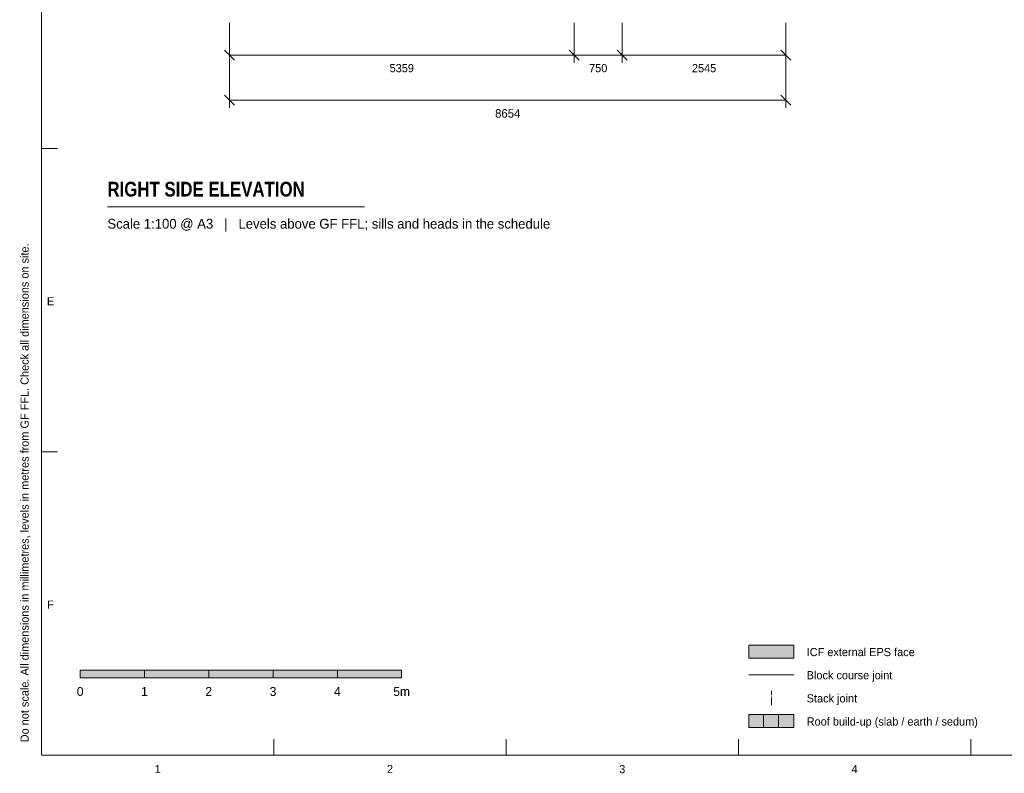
# Model space of a CAD drawing. Header units: millimetres. Extents: x 17 to 413, y 4 to 292.
# Tile 1 of 73: x 17 to 170, y 4 to 121. Entities that reach past the tile are written whole.
import ezdxf
from ezdxf.enums import TextEntityAlignment as Align

# ---------------------------------------------------------------- set-up
doc = ezdxf.new("R2010")
doc.units = ezdxf.units.MM
doc.linetypes.add('DASHED', pattern=[1.524, 1.27, -0.254])
for name, color, linetype in [('FILL-C_B2D199', 7, 'Continuous'), ('FILL-C_CCB294', 7, 'Continuous'), ('FILL-EPS', 7, 'Continuous'), ('FILL-INK', 7, 'Continuous'), ('FILL-LIGHT', 7, 'Continuous'), ('FILL-WHITE', 7, 'Continuous'), ('LINE-C_2E8C94', 7, 'Continuous'), ('LINE-C_337880', 7, 'Continuous'), ('LINE-INK', 7, 'Continuous'), ('LINE-STEEL_GREY', 7, 'Continuous'), ('LINE-TEAL_DK-DASH', 7, 'DASHED'), ('TEXT-INK', 7, 'Continuous'), ('TEXT-STEEL_GREY', 7, 'Continuous')]:
    doc.layers.add(name, color=color, linetype=linetype)
doc.styles.add('OpenSansCondensed-Bold', font='OpenSansCondensed-Bold.ttf')

msp = doc.modelspace()

# ---------------------------------------------------------------- hatches: boundary and pattern name
at = {"layer": 'FILL-C_B2D199', "true_color": 0xb2d199}
h = msp.add_hatch(color=253, dxfattribs=at)
h.dxf.hatch_style = 1
h.paths.add_polyline_path([(134.6, 11.3), (137, 11.3), (137, 13.3), (134.6, 13.3)])
at = {"layer": 'FILL-C_CCB294', "true_color": 0xccb294}
h = msp.add_hatch(color=253, dxfattribs=at)
h.dxf.hatch_style = 1
h.paths.add_polyline_path([(132.3, 11.3), (134.6, 11.3), (134.6, 13.3), (132.3, 13.3)])
at = {"layer": 'FILL-EPS', "true_color": 0xccffff}
h = msp.add_hatch(color=7, dxfattribs=at)
h.dxf.hatch_style = 1
h.paths.add_polyline_path([(130, 22.1), (137, 22.1), (137, 24.1), (130, 24.1)])
at = {"layer": 'FILL-INK', "true_color": 0x14141a}
h = msp.add_hatch(color=250, dxfattribs=at)
h.dxf.hatch_style = 1
h.paths.add_polyline_path([(26, 19), (36, 19), (36, 20.2), (26, 20.2)])
h = msp.add_hatch(color=250, dxfattribs=at)
h.dxf.hatch_style = 1
h.paths.add_polyline_path([(46, 19), (56, 19), (56, 20.2), (46, 20.2)])
h = msp.add_hatch(color=250, dxfattribs=at)
h.dxf.hatch_style = 1
h.paths.add_polyline_path([(66, 19), (76, 19), (76, 20.2), (66, 20.2)])
at = {"layer": 'FILL-LIGHT', "true_color": 0xc7c7c9}
h = msp.add_hatch(color=9, dxfattribs=at)
h.dxf.hatch_style = 1
h.paths.add_polyline_path([(130, 11.3), (132.3, 11.3), (132.3, 13.3), (130, 13.3)])
at = {"layer": 'FILL-WHITE', "true_color": 0xffffff}
h = msp.add_hatch(color=7, dxfattribs=at)
h.dxf.hatch_style = 1
h.paths.add_polyline_path([(36, 19), (46, 19), (46, 20.2), (36, 20.2)])
h = msp.add_hatch(color=7, dxfattribs=at)
h.dxf.hatch_style = 1
h.paths.add_polyline_path([(56, 19), (66, 19), (66, 20.2), (56, 20.2)])

# ---------------------------------------------------------------- linework, layer by layer
at = {"layer": 'LINE-C_2E8C94', "lineweight": 5}
msp.add_lwpolyline([(130, 22.1), (137, 22.1), (137, 24.1), (130, 24.1)], close=True, dxfattribs=at)
at = {"layer": 'LINE-C_337880', "lineweight": 5}
msp.add_line((130, 19.5), (137, 19.5), dxfattribs=at)
at = {"layer": 'LINE-INK', "lineweight": 5}
for p, q in [((49.23, 120.88), (49.23, 114.68)), ((49.23, 120.88), (49.23, 107.68)), ((102.82, 120.88), (102.82, 114.68)), ((110.32, 120.88), (110.32, 114.68)), ((135.77, 120.88), (135.77, 114.68)), ((135.77, 120.88), (135.77, 107.68)), ((48.45, 116.66), (50.01, 115.1)), ((102.04, 116.66), (103.6, 115.1)), ((109.54, 116.66), (111.1, 115.1)), ((134.99, 116.66), (136.55, 115.1)), ((49.23, 115.88), (135.77, 115.88)), ((48.45, 109.66), (50.01, 108.1)), ((49.23, 108.88), (135.77, 108.88)), ((134.99, 109.66), (136.55, 108.1)), ((20, 101.33), (22.5, 101.33)), ((30.24, 92.28), (70.24, 92.28)), ((20, 54.17), (22.5, 54.17)), ((56.12, 7), (56.12, 9.5)), ((92.25, 7), (92.25, 9.5)), ((128.38, 7), (128.38, 9.5)), ((164.5, 7), (164.5, 9.5))]:
    msp.add_line(p, q, dxfattribs=at)
for points in [[(20, 7), (413, 7), (413, 290), (20, 290)], [(26, 19), (36, 19), (36, 20.2), (26, 20.2)], [(36, 19), (46, 19), (46, 20.2), (36, 20.2)], [(46, 19), (56, 19), (56, 20.2), (46, 20.2)], [(56, 19), (66, 19), (66, 20.2), (56, 20.2)], [(66, 19), (76, 19), (76, 20.2), (66, 20.2)]]:
    msp.add_lwpolyline(points, close=True, dxfattribs=at)
at = {"layer": 'LINE-STEEL_GREY', "lineweight": 5}
for points in [[(130, 11.3), (132.3, 11.3), (132.3, 13.3), (130, 13.3)], [(132.3, 11.3), (134.6, 11.3), (134.6, 13.3), (132.3, 13.3)], [(134.6, 11.3), (137, 11.3), (137, 13.3), (134.6, 13.3)]]:
    msp.add_lwpolyline(points, close=True, dxfattribs=at)
at = {"layer": 'LINE-TEAL_DK-DASH', "lineweight": 5}
msp.add_line((133.5, 14.8), (133.5, 17), dxfattribs=at)

# ---------------------------------------------------------------- texts
at = {"layer": 'TEXT-INK'}
for s, height, p in [('5359', 1.27, (76.02, 113.21)), ('750', 1.27, (106.57, 113.21)), ('2545', 1.27, (123.04, 113.21)), ('8654', 1.321, (92.5, 106.14)), ('0', 1.4, (26, 16.2)), ('1', 1.4, (36, 16.2)), ('2', 1.4, (46, 16.2)), ('3', 1.4, (56, 16.2)), ('4', 1.4, (66, 16.2)), ('5m', 1.397, (76, 16.2))]:
    msp.add_text(s, height=height, dxfattribs=at).set_placement(p, align=Align.CENTER)
at = {"layer": 'TEXT-INK', "style": 'OpenSansCondensed-Bold'}
msp.add_text('RIGHT SIDE ELEVATION', height=2.286, dxfattribs=at).set_placement((30.24, 93.88))
at = {"layer": 'TEXT-INK'}
for s, p in [('ICF external EPS face', (139, 22.4)), ('Block course joint', (139, 18.8)), ('Stack joint', (139, 15.2)), ('Roof build-up (slab / earth / sedum)', (139, 11.6))]:
    msp.add_text(s, height=1.27, dxfattribs=at).set_placement(p)
at = {"layer": 'TEXT-STEEL_GREY'}
msp.add_text('Do not scale. All dimensions in millimetres, levels in metres from GF FFL. Check all dimensions on site.', height=1.27, rotation=90, dxfattribs=at).set_placement((18, 9))
msp.add_text('Scale 1:100 @ A3   |   Levels above GF FFL; sills and heads in the schedule', height=1.524, dxfattribs=at).set_placement((30.24, 88.88))
for s, p in [('E', (21.4, 76.95)), ('F', (21.4, 29.78)), ('1', (38.06, 4.2)), ('2', (74.19, 4.2)), ('3', (110.31, 4.2)), ('4', (146.44, 4.2))]:
    msp.add_text(s, height=1.27, dxfattribs=at).set_placement(p, align=Align.CENTER)

doc.saveas('drawing.dxf')
